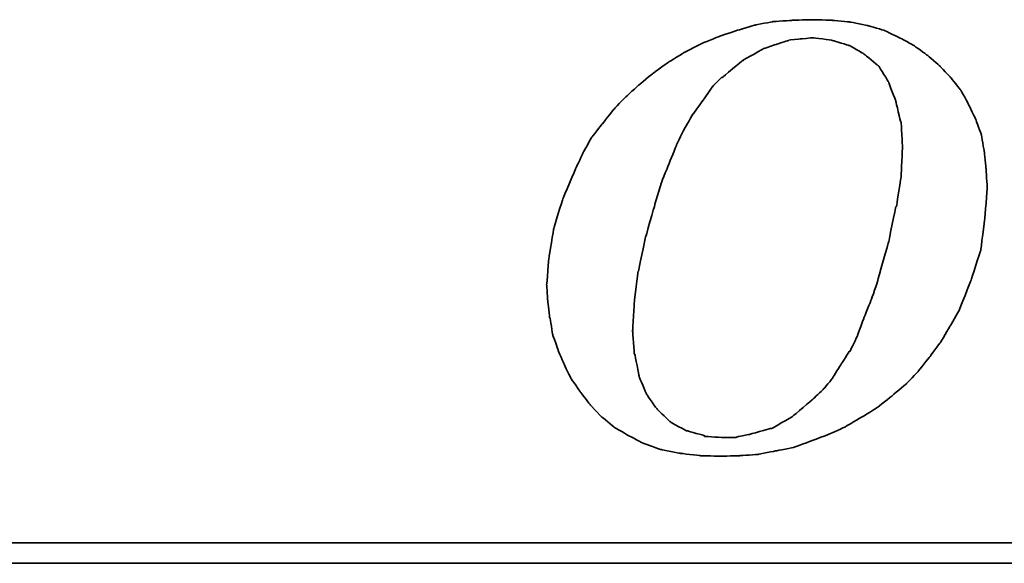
# Model space of a CAD drawing. Header units: millimetres. Extents: x 300 to 535, y -601 to -524.
# Tile 35 of 53: x 469.69 to 473.27, y -578.38 to -576.4. Entities that reach past the tile are written whole.
import ezdxf

# ---------------------------------------------------------------- set-up
doc = ezdxf.new("R2010")
doc.units = ezdxf.units.MM
doc.header["$LTSCALE"] = 0.1
doc.layers.add('DIM', color=4, linetype='CONTINUOUS')
doc.layers.add('layer 1', color=7, linetype='CONTINUOUS')

# ---------------------------------------------------------------- blocks, each defined once
blk = doc.blocks.new('TBI MOTION logo(完整正式版)')
at = {"layer": 'layer 1', "color": 22, "lineweight": 35}
for points, knots in [([(-11.34375, -6.98375), (-11.34375, -6.98375), (-10.91375, -7.43875), (-10.91375, -7.43875), (-10.91375, -7.43875), (-10.91375, -7.43875), (-10.38625, -7.87125), (-10.38625, -7.87125), (-10.38625, -7.87125), (-10.38625, -7.87125), (-9.81125, -8.20375), (-9.81125, -8.20375), (-9.81125, -8.20375), (-9.81125, -8.20375), (-9.21125, -8.51875), (-9.21125, -8.51875), (-9.21125, -8.51875), (-9.21125, -8.51875), (-8.51625, -8.75875), (-8.51625, -8.75875), (-8.51625, -8.75875), (-8.51625, -8.75875), (-7.77125, -8.90375), (-7.77125, -8.90375), (-7.77125, -8.90375), (-7.77125, -8.90375), (-6.97875, -8.99875), (-6.97875, -8.99875), (-6.97875, -8.99875), (-6.97875, -8.99875), (-6.14125, -9.02375), (-6.14125, -9.02375), (-6.14125, -9.02375), (-6.14125, -9.02375), (-5.37125, -8.99875), (-5.37125, -8.99875), (-5.37125, -8.99875), (-5.37125, -8.99875), (-4.65375, -8.94875), (-4.65375, -8.94875), (-4.65375, -8.94875), (-4.65375, -8.94875), (-3.93375, -8.80625), (-3.93375, -8.80625), (-3.93375, -8.80625), (-3.93375, -8.80625), (-3.21375, -8.66375), (-3.21375, -8.66375), (-3.21375, -8.66375), (-3.21375, -8.66375), (-2.49375, -8.39875), (-2.49375, -8.39875), (-2.49375, -8.39875), (-2.49375, -8.39875), (-1.79875, -8.13375), (-1.79875, -8.13375), (-1.79875, -8.13375), (-1.79875, -8.13375), (-1.17375, -7.84375), (-1.17375, -7.84375), (-1.17375, -7.84375), (-1.17375, -7.84375), (-0.52375, -7.46375), (-0.52375, -7.46375), (-0.52375, -7.46375), (-0.52375, -7.46375), (0.10124, -7.07875), (0.10124, -7.07875), (0.10124, -7.07875), (0.10124, -7.07875), (0.67625, -6.62375), (0.67625, -6.62375), (0.67625, -6.62375), (0.67625, -6.62375), (1.24874, -6.14375), (1.24874, -6.14375), (1.24874, -6.14375), (1.24874, -6.14375), (1.72874, -5.64125), (1.72874, -5.64125), (1.72874, -5.64125), (1.72874, -5.64125), (2.18624, -5.06375), (2.18624, -5.06375), (2.18624, -5.06375), (2.18624, -5.06375), (2.61625, -4.48874), (2.61625, -4.48874), (2.61625, -4.48874), (2.61625, -4.48874), (3.00125, -3.83874), (3.00125, -3.83874), (3.00125, -3.83874), (3.00125, -3.83874), (3.36124, -3.21374), (3.36124, -3.21374), (3.36124, -3.21374), (3.36124, -3.21374), (3.84374, -1.99125), (3.84374, -1.99125), (3.84374, -1.99125), (3.84374, -1.99125), (4.22625, -0.81875), (4.22625, -0.81875), (4.22625, -0.81875), (4.22625, -0.81875), (4.39125, 0.45624), (4.39125, 0.45624), (4.39125, 0.45624), (4.39125, 0.45624), (4.48874, 1.70124), (4.48874, 1.70124), (4.48874, 1.70124), (4.48874, 1.70124), (4.43874, 2.44625), (4.43874, 2.44625), (4.43874, 2.44625), (4.43874, 2.44625), (4.36874, 3.14125), (4.36874, 3.14125), (4.36874, 3.14125), (4.36874, 3.14125), (4.25125, 3.81125), (4.25125, 3.81125), (4.25125, 3.81125), (4.25125, 3.81125), (4.03124, 4.41125), (4.03124, 4.41125), (4.03124, 4.41125), (4.03124, 4.41125), (3.74374, 5.01125), (3.74374, 5.01125), (3.74374, 5.01125), (3.74374, 5.01125), (3.43124, 5.58875), (3.43124, 5.58875), (3.43124, 5.58875), (3.43124, 5.58875), (3.02625, 6.09125), (3.02625, 6.09125), (3.02625, 6.09125), (3.02625, 6.09125), (2.59374, 6.54875), (2.59374, 6.54875), (2.59374, 6.54875), (2.59374, 6.54875), (2.09124, 6.98125), (2.09124, 6.98125), (2.09124, 6.98125), (2.09124, 6.98125), (1.56124, 7.36625), (1.56124, 7.36625), (1.56124, 7.36625), (1.56124, 7.36625), (0.98624, 7.67625), (0.98624, 7.67625), (0.98624, 7.67625), (0.98624, 7.67625), (0.38624, 7.96375), (0.38624, 7.96375), (0.38624, 7.96375), (0.38624, 7.96375), (-0.25875, 8.15625), (-0.25875, 8.15625), (-0.25875, 8.15625), (-0.25875, 8.15625), (-0.98125, 8.30125), (-0.98125, 8.30125), (-0.98125, 8.30125), (-0.98125, 8.30125), (-1.70124, 8.37125), (-1.70124, 8.37125), (-1.70124, 8.37125), (-1.70124, 8.37125), (-2.49375, 8.39624), (-2.49375, 8.39624), (-2.49375, 8.39624), (-2.49375, 8.39624), (-3.28625, 8.37125), (-3.28625, 8.37125), (-3.28625, 8.37125), (-3.28625, 8.37125), (-4.05125, 8.32125), (-4.05125, 8.32125), (-4.05125, 8.32125), (-4.05125, 8.32125), (-4.77375, 8.18125), (-4.77375, 8.18125), (-4.77375, 8.18125), (-4.77375, 8.18125), (-5.51625, 7.96375), (-5.51625, 7.96375), (-5.51625, 7.96375), (-5.51625, 7.96375), (-6.21125, 7.72625), (-6.21125, 7.72625), (-6.21125, 7.72625), (-6.21125, 7.72625), (-6.92875, 7.43625), (-6.92875, 7.43625), (-6.92875, 7.43625), (-6.92875, 7.43625), (-7.57875, 7.10125), (-7.57875, 7.10125), (-7.57875, 7.10125), (-7.57875, 7.10125), (-8.24875, 6.69125), (-8.24875, 6.69125), (-8.24875, 6.69125), (-8.24875, 6.69125), (-8.84875, 6.26125), (-8.84875, 6.26125), (-8.84875, 6.26125), (-8.84875, 6.26125), (-9.42625, 5.78125), (-9.42625, 5.78125), (-9.42625, 5.78125), (-9.42625, 5.78125), (-9.95375, 5.30125), (-9.95375, 5.30125), (-9.95375, 5.30125), (-9.95375, 5.30125), (-10.43375, 4.79624), (-10.43375, 4.79624), (-10.43375, 4.79624), (-10.43375, 4.79624), (-10.88875, 4.22125), (-10.88875, 4.22125), (-10.88875, 4.22125), (-10.88875, 4.22125), (-11.29875, 3.69375), (-11.29875, 3.69375), (-11.29875, 3.69375), (-11.29875, 3.69375), (-11.63375, 3.09125), (-11.63375, 3.09125), (-11.63375, 3.09125), (-11.63375, 3.09125), (-11.91875, 2.49625), (-11.91875, 2.49625), (-11.91875, 2.49625), (-11.91875, 2.49625), (-12.44875, 1.24625), (-12.44875, 1.24625), (-12.44875, 1.24625), (-12.44875, 1.24625), (-12.80875, 0.06874), (-12.80875, 0.06874), (-12.80875, 0.06874), (-12.80875, 0.06874), (-12.99875, -1.07875), (-12.99875, -1.07875), (-12.99875, -1.07875), (-12.99875, -1.07875), (-13.09375, -2.18375), (-13.09375, -2.18375), (-13.09375, -2.18375), (-13.09375, -2.18375), (-13.04875, -2.85375), (-13.04875, -2.85375), (-13.04875, -2.85375), (-13.04875, -2.85375), (-12.97375, -3.50375), (-12.97375, -3.50375), (-12.97375, -3.50375), (-12.97375, -3.50375), (-12.95375, -3.50375), (-12.95375, -3.50375), (-12.95375, -3.50375), (-12.95375, -3.50375), (-12.85375, -4.17375), (-12.85375, -4.17375), (-12.85375, -4.17375), (-12.85375, -4.17375), (-12.63875, -4.77624), (-12.63875, -4.77624), (-12.63875, -4.77624), (-12.63875, -4.77624), (-12.39875, -5.35125), (-12.39875, -5.35125), (-12.39875, -5.35125), (-12.39875, -5.35125), (-12.11375, -5.92875), (-12.11375, -5.92875), (-12.11375, -5.92875), (-12.11375, -5.92875), (-11.75375, -6.45375), (-11.75375, -6.45375), (-11.75375, -6.45375), (-11.75375, -6.45375), (-11.34375, -6.98375), (-11.34375, -6.98375)], [0, 0, 0, 0, 0.01369863, 0.01369863, 0.01369863, 0.01369864, 0.02739726, 0.02739726, 0.02739726, 0.02739727, 0.04109589, 0.04109589, 0.04109589, 0.0410959, 0.05479452, 0.05479452, 0.05479452, 0.05479453, 0.06849315, 0.06849315, 0.06849315, 0.06849316, 0.08219178, 0.08219178, 0.08219178, 0.08219179, 0.09589041, 0.09589041, 0.09589041, 0.09589042, 0.10958904, 0.10958904, 0.10958904, 0.10958905, 0.12328767, 0.12328767, 0.12328767, 0.12328768, 0.1369863, 0.1369863, 0.1369863, 0.13698631, 0.15068493, 0.15068493, 0.15068493, 0.15068494, 0.16438356, 0.16438356, 0.16438356, 0.16438357, 0.17808219, 0.17808219, 0.17808219, 0.1780822, 0.19178082, 0.19178082, 0.19178082, 0.19178083, 0.20547945, 0.20547945, 0.20547945, 0.20547946, 0.21917808, 0.21917808, 0.21917808, 0.21917809, 0.23287671, 0.23287671, 0.23287671, 0.23287672, 0.24657534, 0.24657534, 0.24657534, 0.24657535, 0.26027397, 0.26027397, 0.26027397, 0.26027398, 0.2739726, 0.2739726, 0.2739726, 0.27397261, 0.28767123, 0.28767123, 0.28767123, 0.28767124, 0.30136986, 0.30136986, 0.30136986, 0.30136987, 0.31506849, 0.31506849, 0.31506849, 0.3150685, 0.32876712, 0.32876712, 0.32876712, 0.32876713, 0.34246575, 0.34246575, 0.34246575, 0.34246576, 0.35616438, 0.35616438, 0.35616438, 0.35616439, 0.36986301, 0.36986301, 0.36986301, 0.36986302, 0.38356164, 0.38356164, 0.38356164, 0.38356165, 0.39726027, 0.39726027, 0.39726027, 0.39726028, 0.4109589, 0.4109589, 0.4109589, 0.41095891, 0.42465753, 0.42465753, 0.42465753, 0.42465754, 0.43835616, 0.43835616, 0.43835616, 0.43835617, 0.45205479, 0.45205479, 0.45205479, 0.4520548, 0.46575342, 0.46575342, 0.46575342, 0.46575343, 0.47945205, 0.47945205, 0.47945205, 0.47945206, 0.49315068, 0.49315068, 0.49315068, 0.49315069, 0.50684932, 0.50684932, 0.50684932, 0.50684933, 0.52054795, 0.52054795, 0.52054795, 0.52054796, 0.53424658, 0.53424658, 0.53424658, 0.53424659, 0.54794521, 0.54794521, 0.54794521, 0.54794522, 0.56164384, 0.56164384, 0.56164384, 0.56164385, 0.57534247, 0.57534247, 0.57534247, 0.57534248, 0.5890411, 0.5890411, 0.5890411, 0.58904111, 0.60273973, 0.60273973, 0.60273973, 0.60273974, 0.61643836, 0.61643836, 0.61643836, 0.61643837, 0.63013699, 0.63013699, 0.63013699, 0.630137, 0.64383562, 0.64383562, 0.64383562, 0.64383563, 0.65753425, 0.65753425, 0.65753425, 0.65753426, 0.67123288, 0.67123288, 0.67123288, 0.67123289, 0.68493151, 0.68493151, 0.68493151, 0.68493152, 0.69863014, 0.69863014, 0.69863014, 0.69863015, 0.71232877, 0.71232877, 0.71232877, 0.71232878, 0.7260274, 0.7260274, 0.7260274, 0.72602741, 0.73972603, 0.73972603, 0.73972603, 0.73972604, 0.75342466, 0.75342466, 0.75342466, 0.75342467, 0.76712329, 0.76712329, 0.76712329, 0.7671233, 0.78082192, 0.78082192, 0.78082192, 0.78082193, 0.79452055, 0.79452055, 0.79452055, 0.79452056, 0.80821918, 0.80821918, 0.80821918, 0.80821919, 0.82191781, 0.82191781, 0.82191781, 0.82191782, 0.83561644, 0.83561644, 0.83561644, 0.83561645, 0.84931507, 0.84931507, 0.84931507, 0.84931508, 0.8630137, 0.8630137, 0.8630137, 0.86301371, 0.87671233, 0.87671233, 0.87671233, 0.87671234, 0.89041096, 0.89041096, 0.89041096, 0.89041097, 0.90410959, 0.90410959, 0.90410959, 0.9041096, 0.91780822, 0.91780822, 0.91780822, 0.91780823, 0.93150685, 0.93150685, 0.93150685, 0.93150686, 0.94520548, 0.94520548, 0.94520548, 0.94520549, 0.95890411, 0.95890411, 0.95890411, 0.95890412, 0.97260274, 0.97260274, 0.97260274, 0.97260275, 0.98630137, 0.98630137, 0.98630137, 0.98630138, 1, 1, 1, 1]), ([(-8.77875, 1.03124), (-8.77875, 1.03124), (-8.51625, 1.89625), (-8.51625, 1.89625), (-8.51625, 1.89625), (-8.51625, 1.89625), (-8.20375, 2.66375), (-8.20375, 2.66375), (-8.20375, 2.66375), (-8.20375, 2.66375), (-7.91625, 3.38125), (-7.91625, 3.38125), (-7.91625, 3.38125), (-7.91625, 3.38125), (-7.91625, 3.40624), (-7.91625, 3.40624), (-7.91625, 3.40624), (-7.91625, 3.40624), (-7.57875, 4.07624), (-7.57875, 4.07624), (-7.57875, 4.07624), (-7.57875, 4.07624), (-7.24375, 4.65125), (-7.24375, 4.65125), (-7.24375, 4.65125), (-7.24375, 4.65125), (-7.21875, 4.65125), (-7.21875, 4.65125), (-7.21875, 4.65125), (-7.21875, 4.65125), (-7.21875, 4.67624), (-7.21875, 4.67624), (-7.21875, 4.67624), (-7.21875, 4.67624), (-6.83625, 5.20375), (-6.83625, 5.20375), (-6.83625, 5.20375), (-6.83625, 5.20375), (-6.49875, 5.68625), (-6.49875, 5.68625), (-6.49875, 5.68625), (-6.49875, 5.68625), (-6.49875, 5.70625), (-6.49875, 5.70625), (-6.49875, 5.70625), (-6.49875, 5.70625), (-6.11625, 6.09125), (-6.11625, 6.09125), (-6.11625, 6.09125), (-6.11625, 6.09125), (-6.09125, 6.09125), (-6.09125, 6.09125), (-6.09125, 6.09125), (-6.09125, 6.09125), (-5.27375, 6.76625), (-5.27375, 6.76625), (-5.27375, 6.76625), (-5.27375, 6.76625), (-5.24875, 6.76625), (-5.24875, 6.76625), (-5.24875, 6.76625), (-5.24875, 6.76625), (-5.24875, 6.78625), (-5.24875, 6.78625), (-5.24875, 6.78625), (-5.24875, 6.78625), (-4.38875, 7.26624), (-4.38875, 7.26624), (-4.38875, 7.26624), (-4.38875, 7.26624), (-4.36125, 7.26624), (-4.36125, 7.26624), (-4.36125, 7.26624), (-4.36125, 7.26624), (-3.93375, 7.41125), (-3.93375, 7.41125), (-3.93375, 7.41125), (-3.93375, 7.41125), (-3.47375, 7.55625), (-3.47375, 7.55625), (-3.47375, 7.55625), (-3.47375, 7.55625), (-3.45375, 7.55625), (-3.45375, 7.55625), (-3.45375, 7.55625), (-3.45375, 7.55625), (-3.42875, 7.58124), (-3.42875, 7.58124), (-3.42875, 7.58124), (-3.42875, 7.58124), (-2.97375, 7.62625), (-2.97375, 7.62625), (-2.97375, 7.62625), (-2.97375, 7.62625), (-2.49375, 7.67625), (-2.49375, 7.67625), (-2.49375, 7.67625), (-2.49375, 7.67625), (-2.46875, 7.67625), (-2.46875, 7.67625), (-2.46875, 7.67625), (-2.46875, 7.67625), (-1.70124, 7.58124), (-1.70124, 7.58124), (-1.70124, 7.58124), (-1.70124, 7.58124), (-1.67875, 7.55625), (-1.67875, 7.55625), (-1.67875, 7.55625), (-1.67875, 7.55625), (-1.65375, 7.55625), (-1.65375, 7.55625), (-1.65375, 7.55625), (-1.65375, 7.55625), (-1.03125, 7.36625), (-1.03125, 7.36625), (-1.03125, 7.36625), (-1.03125, 7.36625), (-1.00625, 7.36625), (-1.00625, 7.36625), (-1.00625, 7.36625), (-1.00625, 7.36625), (-0.43124, 7.02624), (-0.43124, 7.02624), (-0.43124, 7.02624), (-0.43124, 7.02624), (-0.40625, 7.00624), (-0.40625, 7.00624), (-0.40625, 7.00624), (-0.40625, 7.00624), (0.12124, 6.57124), (0.12124, 6.57124), (0.12124, 6.57124), (0.12124, 6.57124), (0.14624, 6.54875), (0.14624, 6.54875), (0.14624, 6.54875), (0.14624, 6.54875), (0.17124, 6.52375), (0.17124, 6.52375), (0.17124, 6.52375), (0.17124, 6.52375), (0.55625, 5.89875), (0.55625, 5.89875), (0.55625, 5.89875), (0.55625, 5.89875), (0.55625, 5.87625), (0.55625, 5.87625), (0.55625, 5.87625), (0.55625, 5.87625), (0.84124, 5.15625), (0.84124, 5.15625), (0.84124, 5.15625), (0.84124, 5.15625), (0.84124, 5.13125), (0.84124, 5.13125), (0.84124, 5.13125), (0.84124, 5.13125), (1.03624, 4.31875), (1.03624, 4.31875), (1.03624, 4.31875), (1.03624, 4.31875), (1.05624, 4.31875), (1.05624, 4.31875), (1.05624, 4.31875), (1.05624, 4.31875), (1.05624, 4.29125), (1.05624, 4.29125), (1.05624, 4.29125), (1.05624, 4.29125), (1.10625, 3.33125), (1.10625, 3.33125), (1.10625, 3.33125), (1.10625, 3.33125), (1.10625, 3.30875), (1.10625, 3.30875), (1.10625, 3.30875), (1.10625, 3.30875), (1.05624, 2.20624), (1.05624, 2.20624), (1.05624, 2.20624), (1.05624, 2.20624), (1.05624, 2.18124), (1.05624, 2.18124), (1.05624, 2.18124), (1.05624, 2.18124), (0.86624, 0.93624), (0.86624, 0.93624), (0.86624, 0.93624), (0.86624, 0.93624), (0.84124, 0.93624), (0.84124, 0.93624), (0.84124, 0.93624), (0.84124, 0.93624), (0.55625, -0.45874), (0.55625, -0.45874), (0.55625, -0.45874), (0.55625, -0.45874), (0.12124, -1.99125), (0.12124, -1.99125), (0.12124, -1.99125), (0.12124, -1.99125), (0.12124, -2.01874), (0.12124, -2.01874), (0.12124, -2.01874), (0.12124, -2.01874), (-0.13874, -2.78375), (-0.13874, -2.78375), (-0.13874, -2.78375), (-0.13874, -2.78375), (-0.43124, -3.50375), (-0.43124, -3.50375), (-0.43124, -3.50375), (-0.43124, -3.50375), (-0.69375, -4.19875), (-0.69375, -4.19875), (-0.69375, -4.19875), (-0.69375, -4.19875), (-0.69375, -4.22375), (-0.69375, -4.22375), (-0.69375, -4.22375), (-0.69375, -4.22375), (-0.98125, -4.82374), (-0.98125, -4.82374), (-0.98125, -4.82374), (-0.98125, -4.82374), (-1.00625, -4.82374), (-1.00625, -4.82374), (-1.00625, -4.82374), (-1.00625, -4.82374), (-1.33875, -5.35125), (-1.33875, -5.35125), (-1.33875, -5.35125), (-1.33875, -5.35125), (-1.67875, -5.87875), (-1.67875, -5.87875), (-1.67875, -5.87875), (-1.67875, -5.87875), (-1.67875, -5.90375), (-1.67875, -5.90375), (-1.67875, -5.90375), (-1.67875, -5.90375), (-2.05875, -6.35875), (-2.05875, -6.35875), (-2.05875, -6.35875), (-2.05875, -6.35875), (-2.08375, -6.38375), (-2.08375, -6.38375), (-2.08375, -6.38375), (-2.08375, -6.38375), (-2.46875, -6.74375), (-2.46875, -6.74375), (-2.46875, -6.74375), (-2.46875, -6.74375), (-3.25875, -7.41625), (-3.25875, -7.41625), (-3.25875, -7.41625), (-3.25875, -7.41625), (-3.28625, -7.43875), (-3.28625, -7.43875), (-3.28625, -7.43875), (-3.28625, -7.43875), (-4.12375, -7.91875), (-4.12375, -7.91875), (-4.12375, -7.91875), (-4.12375, -7.91875), (-4.14875, -7.91875), (-4.14875, -7.91875), (-4.14875, -7.91875), (-4.14875, -7.91875), (-4.17125, -7.91875), (-4.17125, -7.91875), (-4.17125, -7.91875), (-4.17125, -7.91875), (-5.03375, -8.15875), (-5.03375, -8.15875), (-5.03375, -8.15875), (-5.03375, -8.15875), (-5.51625, -8.25625), (-5.51625, -8.25625), (-5.51625, -8.25625), (-5.51625, -8.25625), (-5.54125, -8.27875), (-5.54125, -8.27875), (-5.54125, -8.27875), (-5.54125, -8.27875), (-5.56375, -8.27875), (-5.56375, -8.27875), (-5.56375, -8.27875), (-5.56375, -8.27875), (-5.99625, -8.27875), (-5.99625, -8.27875), (-5.99625, -8.27875), (-5.99625, -8.27875), (-6.76375, -8.23125), (-6.76375, -8.23125), (-6.76375, -8.23125), (-6.76375, -8.23125), (-6.78875, -8.23125), (-6.78875, -8.23125), (-6.78875, -8.23125), (-6.78875, -8.23125), (-6.78875, -8.20375), (-6.78875, -8.20375), (-6.78875, -8.20375), (-6.78875, -8.20375), (-7.45875, -8.01375), (-7.45875, -8.01375), (-7.45875, -8.01375), (-7.45875, -8.01375), (-7.48375, -8.01375), (-7.48375, -8.01375), (-7.48375, -8.01375), (-7.48375, -8.01375), (-7.50875, -8.01375), (-7.50875, -8.01375), (-7.50875, -8.01375), (-7.50875, -8.01375), (-8.13125, -7.67875), (-8.13125, -7.67875), (-8.13125, -7.67875), (-8.13125, -7.67875), (-8.15625, -7.65375), (-8.15625, -7.65375), (-8.15625, -7.65375), (-8.15625, -7.65375), (-8.65875, -7.17375), (-8.65875, -7.17375), (-8.65875, -7.17375), (-8.65875, -7.17375), (-8.68375, -7.14875), (-8.68375, -7.14875), (-8.68375, -7.14875), (-8.68375, -7.14875), (-9.08875, -6.57375), (-9.08875, -6.57375), (-9.08875, -6.57375), (-9.08875, -6.57375), (-9.11375, -6.54875), (-9.11375, -6.54875), (-9.11375, -6.54875), (-9.11375, -6.54875), (-9.11375, -6.52875), (-9.11375, -6.52875), (-9.11375, -6.52875), (-9.11375, -6.52875), (-9.40375, -5.85375), (-9.40375, -5.85375), (-9.40375, -5.85375), (-9.40375, -5.85375), (-9.40375, -5.82875), (-9.40375, -5.82875), (-9.40375, -5.82875), (-9.40375, -5.82875), (-9.56875, -4.96875), (-9.56875, -4.96875), (-9.56875, -4.96875), (-9.56875, -4.96875), (-9.59375, -4.94375), (-9.59375, -4.94375), (-9.59375, -4.94375), (-9.59375, -4.94375), (-9.66375, -4.03375), (-9.66375, -4.03375), (-9.66375, -4.03375), (-9.66375, -4.03375), (-9.66375, -4.00875), (-9.66375, -4.00875), (-9.66375, -4.00875), (-9.66375, -4.00875), (-9.59375, -2.85375), (-9.59375, -2.85375), (-9.59375, -2.85375), (-9.59375, -2.85375), (-9.45125, -1.65875), (-9.45125, -1.65875), (-9.45125, -1.65875), (-9.45125, -1.65875), (-9.42625, -1.63375), (-9.42625, -1.63375), (-9.42625, -1.63375), (-9.42625, -1.63375), (-9.16125, -0.33875), (-9.16125, -0.33875), (-9.16125, -0.33875), (-9.16125, -0.33875), (-8.77875, 1.00624), (-8.77875, 1.00624), (-8.77875, 1.00624), (-8.77875, 1.00624), (-8.77875, 1.03124), (-8.77875, 1.03124)], [0, 0, 0, 0, 0.01020408, 0.01020408, 0.01020408, 0.01020409, 0.02040816, 0.02040816, 0.02040816, 0.02040817, 0.03061224, 0.03061224, 0.03061224, 0.03061225, 0.04081633, 0.04081633, 0.04081633, 0.04081634, 0.05102041, 0.05102041, 0.05102041, 0.05102042, 0.06122449, 0.06122449, 0.06122449, 0.0612245, 0.07142857, 0.07142857, 0.07142857, 0.07142858, 0.08163265, 0.08163265, 0.08163265, 0.08163266, 0.09183673, 0.09183673, 0.09183673, 0.09183674, 0.10204082, 0.10204082, 0.10204082, 0.10204083, 0.1122449, 0.1122449, 0.1122449, 0.11224491, 0.12244898, 0.12244898, 0.12244898, 0.12244899, 0.13265306, 0.13265306, 0.13265306, 0.13265307, 0.14285714, 0.14285714, 0.14285714, 0.14285715, 0.15306122, 0.15306122, 0.15306122, 0.15306123, 0.16326531, 0.16326531, 0.16326531, 0.16326532, 0.17346939, 0.17346939, 0.17346939, 0.1734694, 0.18367347, 0.18367347, 0.18367347, 0.18367348, 0.19387755, 0.19387755, 0.19387755, 0.19387756, 0.20408163, 0.20408163, 0.20408163, 0.20408164, 0.21428571, 0.21428571, 0.21428571, 0.21428572, 0.2244898, 0.2244898, 0.2244898, 0.22448981, 0.23469388, 0.23469388, 0.23469388, 0.23469389, 0.24489796, 0.24489796, 0.24489796, 0.24489797, 0.25510204, 0.25510204, 0.25510204, 0.25510205, 0.26530612, 0.26530612, 0.26530612, 0.26530613, 0.2755102, 0.2755102, 0.2755102, 0.27551021, 0.28571429, 0.28571429, 0.28571429, 0.2857143, 0.29591837, 0.29591837, 0.29591837, 0.29591838, 0.30612245, 0.30612245, 0.30612245, 0.30612246, 0.31632653, 0.31632653, 0.31632653, 0.31632654, 0.32653061, 0.32653061, 0.32653061, 0.32653062, 0.33673469, 0.33673469, 0.33673469, 0.3367347, 0.34693878, 0.34693878, 0.34693878, 0.34693879, 0.35714286, 0.35714286, 0.35714286, 0.35714287, 0.36734694, 0.36734694, 0.36734694, 0.36734695, 0.37755102, 0.37755102, 0.37755102, 0.37755103, 0.3877551, 0.3877551, 0.3877551, 0.38775511, 0.39795918, 0.39795918, 0.39795918, 0.39795919, 0.40816327, 0.40816327, 0.40816327, 0.40816328, 0.41836735, 0.41836735, 0.41836735, 0.41836736, 0.42857143, 0.42857143, 0.42857143, 0.42857144, 0.43877551, 0.43877551, 0.43877551, 0.43877552, 0.44897959, 0.44897959, 0.44897959, 0.4489796, 0.45918367, 0.45918367, 0.45918367, 0.45918368, 0.46938776, 0.46938776, 0.46938776, 0.46938777, 0.47959184, 0.47959184, 0.47959184, 0.47959185, 0.48979592, 0.48979592, 0.48979592, 0.48979593, 0.5, 0.5, 0.5, 0.50000001, 0.51020408, 0.51020408, 0.51020408, 0.51020409, 0.52040816, 0.52040816, 0.52040816, 0.52040817, 0.53061224, 0.53061224, 0.53061224, 0.53061225, 0.54081633, 0.54081633, 0.54081633, 0.54081634, 0.55102041, 0.55102041, 0.55102041, 0.55102042, 0.56122449, 0.56122449, 0.56122449, 0.5612245, 0.57142857, 0.57142857, 0.57142857, 0.57142858, 0.58163265, 0.58163265, 0.58163265, 0.58163266, 0.59183673, 0.59183673, 0.59183673, 0.59183674, 0.60204082, 0.60204082, 0.60204082, 0.60204083, 0.6122449, 0.6122449, 0.6122449, 0.61224491, 0.62244898, 0.62244898, 0.62244898, 0.62244899, 0.63265306, 0.63265306, 0.63265306, 0.63265307, 0.64285714, 0.64285714, 0.64285714, 0.64285715, 0.65306122, 0.65306122, 0.65306122, 0.65306123, 0.66326531, 0.66326531, 0.66326531, 0.66326532, 0.67346939, 0.67346939, 0.67346939, 0.6734694, 0.68367347, 0.68367347, 0.68367347, 0.68367348, 0.69387755, 0.69387755, 0.69387755, 0.69387756, 0.70408163, 0.70408163, 0.70408163, 0.70408164, 0.71428571, 0.71428571, 0.71428571, 0.71428572, 0.7244898, 0.7244898, 0.7244898, 0.72448981, 0.73469388, 0.73469388, 0.73469388, 0.73469389, 0.74489796, 0.74489796, 0.74489796, 0.74489797, 0.75510204, 0.75510204, 0.75510204, 0.75510205, 0.76530612, 0.76530612, 0.76530612, 0.76530613, 0.7755102, 0.7755102, 0.7755102, 0.77551021, 0.78571429, 0.78571429, 0.78571429, 0.7857143, 0.79591837, 0.79591837, 0.79591837, 0.79591838, 0.80612245, 0.80612245, 0.80612245, 0.80612246, 0.81632653, 0.81632653, 0.81632653, 0.81632654, 0.82653061, 0.82653061, 0.82653061, 0.82653062, 0.83673469, 0.83673469, 0.83673469, 0.8367347, 0.84693878, 0.84693878, 0.84693878, 0.84693879, 0.85714286, 0.85714286, 0.85714286, 0.85714287, 0.86734694, 0.86734694, 0.86734694, 0.86734695, 0.87755102, 0.87755102, 0.87755102, 0.87755103, 0.8877551, 0.8877551, 0.8877551, 0.88775511, 0.89795918, 0.89795918, 0.89795918, 0.89795919, 0.90816327, 0.90816327, 0.90816327, 0.90816328, 0.91836735, 0.91836735, 0.91836735, 0.91836736, 0.92857143, 0.92857143, 0.92857143, 0.92857144, 0.93877551, 0.93877551, 0.93877551, 0.93877552, 0.94897959, 0.94897959, 0.94897959, 0.9489796, 0.95918367, 0.95918367, 0.95918367, 0.95918368, 0.96938776, 0.96938776, 0.96938776, 0.96938777, 0.97959184, 0.97959184, 0.97959184, 0.97959185, 0.98979592, 0.98979592, 0.98979592, 0.98979593, 1, 1, 1, 1]), ([(75.90875, -9.47875), (75.90875, -9.47875), (75.90875, -12.28625), (75.90875, -12.28625), (75.90875, -12.28625), (75.90875, -12.28625), (75.90875, -12.47875), (75.90875, -12.47875), (75.90875, -12.47875), (75.90875, -12.47875), (75.71625, -12.47875), (75.71625, -12.47875), (75.71625, -12.47875), (75.71625, -12.47875), (-88.32875, -12.47875), (-88.32875, -12.47875), (-88.32875, -12.47875), (-88.32875, -12.47875), (-88.32875, -13.29375), (-88.32875, -13.29375), (-88.32875, -13.29375), (-88.32875, -13.29375), (82.89125, -13.29375), (82.89125, -13.29375), (82.89125, -13.29375), (82.89125, -13.29375), (75.90875, -9.47875), (75.90875, -9.47875)], [0, 0, 0, 0, 0.14285714, 0.14285714, 0.14285714, 0.14285715, 0.28571429, 0.28571429, 0.28571429, 0.2857143, 0.42857143, 0.42857143, 0.42857143, 0.42857144, 0.57142857, 0.57142857, 0.57142857, 0.57142858, 0.71428571, 0.71428571, 0.71428571, 0.71428572, 0.85714286, 0.85714286, 0.85714286, 0.85714287, 1, 1, 1, 1])]:
    blk.add_open_spline(points, degree=3, knots=knots, dxfattribs=at)

msp = doc.modelspace()

# ---------------------------------------------------------------- block references
at = {"layer": 'DIM', "color": 0, "xscale": 0.0912171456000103, "yscale": 0.0912171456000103, "zscale": 0.0912171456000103}
msp.add_blockref('TBI MOTION logo(完整正式版)', (472.8002, -577.1674), dxfattribs=at)

doc.saveas('drawing.dxf')
